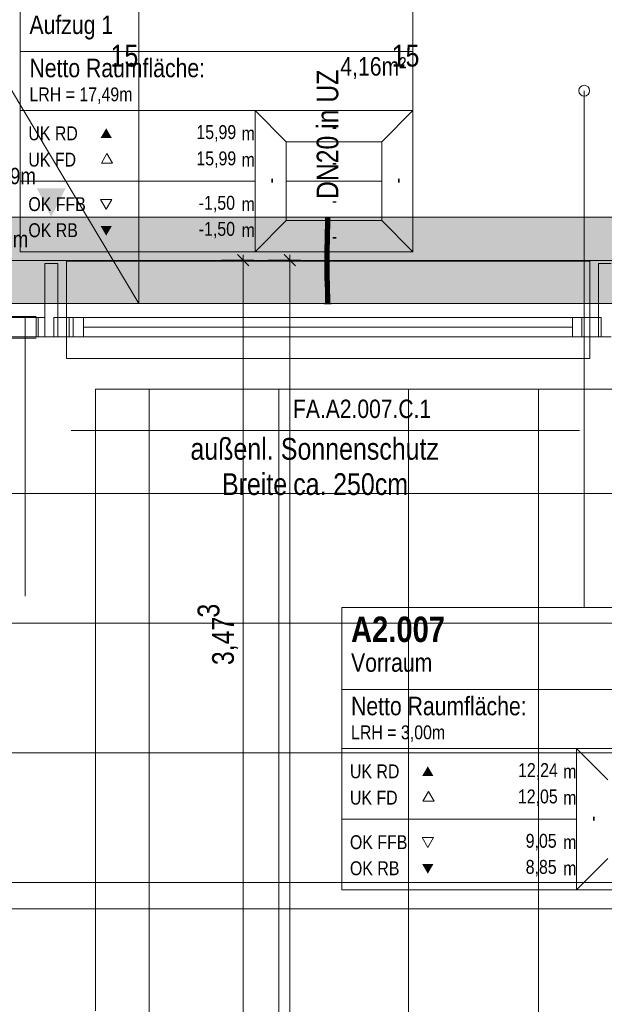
# Model space of a CAD drawing. Extents: x -620 to 3480, y 62 to 1102.
# Tile 18 of 256: x -433 to -379, y 532 to 623. Entities that reach past the tile are written whole.
import ezdxf
from ezdxf.lldxf.tags import DXFTag

# ---------------------------------------------------------------- set-up
doc = ezdxf.new("R2010")
doc.units = 0
doc.layers.get('0').update_dxf_attribs({"lineweight": 13})
for name, color, linetype, lineweight, true_color in [('00_Beschriftung UZ', 3, 'Continuous', 13, 0x00ff00), ('30 -33 Aussenwände- 7 Fassade_ Elemente', 7, 'Continuous', 9, 0x00aacc), ('30 -35 Decken- 1 Konstruktion-Träger- Stahlbeton', 7, 'grob-A06G9SLJ8I', 13, 0x33aa00), ('70 -72 Beschriftung- 1 Beschriftung allgemein', 7, 'Continuous', 9, 0xff6633), ('70 -75 Raumstempel- 1 Raumstempel', 1, 'Continuous', 50, 0xff0000), ('70 -75 Raumstempel-2 Verweislinie', 1, 'Continuous', 9, 0xff0000), ('70 -76 Bemaßung- 2 Allgemein', 9, 'Continuous', 5, 0x808080), ('E_Leerrohr 20', 7, 'Continuous', 13, 0xcc0099), ('E_Leerrohr 20-Shading', 7, 'Continuous', 13, 0xcc0099), ('iwb_Schraffur_Unterzug', 7, 'Continuous', 5, 0xffffcc)]:
    doc.layers.add(name, color=color, linetype=linetype, lineweight=lineweight, true_color=true_color)
for name, color, linetype, lineweight in [('60- 61 allgemeine Ausstattung- 4 Terrassen', 7, 'Continuous', 9), ('70 -71 Achsen- 1 Gebäudeachsen', 7, 'STRICHPUNKT2-A06G9SLK8I', 18), ('Detailelementbeschriftung', 7, 'Continuous', 9)]:
    doc.layers.add(name, color=color, linetype=linetype, lineweight=lineweight)
doc.styles.get("Standard").update_dxf_attribs({"font": 'ARIALN.TTF'})
tags = doc.linetypes.add('grob-A06G9SLJ8I', pattern=[14, 3, -8, 3]).pattern_tags.tags
tags[8:9] = [DXFTag(74, 4), DXFTag(75, 0), DXFTag(340, '0'), DXFTag(46, 0.0), DXFTag(50, 0.0), DXFTag(44, 0.0), DXFTag(45, 0.0)]
tags[6:7] = [DXFTag(74, 4), DXFTag(75, 0), DXFTag(340, '0'), DXFTag(46, 0.0), DXFTag(50, 0.0), DXFTag(44, 0.0), DXFTag(45, 0.0)]
tags[4:5] = [DXFTag(74, 4), DXFTag(75, 0), DXFTag(340, '0'), DXFTag(46, 0.0), DXFTag(50, 0.0), DXFTag(44, 0.0), DXFTag(45, 0.0)]
tags = doc.linetypes.add('STRICHPUNKT2', pattern=[12.7, 6.35, -3.175, 0, -3.175]).pattern_tags.tags
tags[10:11] = [DXFTag(74, 4), DXFTag(75, 0), DXFTag(340, '0'), DXFTag(46, 0.0), DXFTag(50, 0.0), DXFTag(44, 0.0), DXFTag(45, 0.0)]
tags[8:9] = [DXFTag(74, 4), DXFTag(75, 0), DXFTag(340, '0'), DXFTag(46, 0.0), DXFTag(50, 0.0), DXFTag(44, 0.0), DXFTag(45, 0.0)]
tags[6:7] = [DXFTag(74, 4), DXFTag(75, 0), DXFTag(340, '0'), DXFTag(46, 0.0), DXFTag(50, 0.0), DXFTag(44, 0.0), DXFTag(45, 0.0)]
tags[4:5] = [DXFTag(74, 4), DXFTag(75, 0), DXFTag(340, '0'), DXFTag(46, 0.0), DXFTag(50, 0.0), DXFTag(44, 0.0), DXFTag(45, 0.0)]
tags = doc.linetypes.add('STRICHPUNKT2-A06G9SLK8I', pattern=[12.7, 6.35, -3.175, 0, -3.175]).pattern_tags.tags
tags[10:11] = [DXFTag(74, 4), DXFTag(75, 0), DXFTag(340, '0'), DXFTag(46, 0.0), DXFTag(50, 0.0), DXFTag(44, 0.0), DXFTag(45, 0.0)]
tags[8:9] = [DXFTag(74, 4), DXFTag(75, 0), DXFTag(340, '0'), DXFTag(46, 0.0), DXFTag(50, 0.0), DXFTag(44, 0.0), DXFTag(45, 0.0)]
tags[6:7] = [DXFTag(74, 4), DXFTag(75, 0), DXFTag(340, '0'), DXFTag(46, 0.0), DXFTag(50, 0.0), DXFTag(44, 0.0), DXFTag(45, 0.0)]
tags[4:5] = [DXFTag(74, 4), DXFTag(75, 0), DXFTag(340, '0'), DXFTag(46, 0.0), DXFTag(50, 0.0), DXFTag(44, 0.0), DXFTag(45, 0.0)]

# ---------------------------------------------------------------- blocks, each defined once
blk = doc.blocks.new('Shading-A06G9SJX8I', base_point=(-404.395, 601.98))
at = {"layer": 'E_Leerrohr 20-Shading', "color": 223, "true_color": 0xc67fb4}
for points in [[(-404.682, 604.161), (-404.741, 604.162), (-404.699, 603.437), (-404.756, 603.439)], [(-404.676, 604.884), (-404.734, 604.884), (-404.682, 604.161), (-404.741, 604.162)], [(-404.697, 603.437), (-404.682, 604.161), (-404.699, 603.437)], [(-404.387, 604.156), (-404.399, 604.157), (-404.407, 603.43), (-404.415, 603.43)], [(-404.407, 603.43), (-404.391, 603.43), (-404.387, 604.156), (-404.369, 604.156)], [(-404.379, 604.884), (-404.393, 604.884), (-404.387, 604.156), (-404.399, 604.157)], [(-404.391, 603.43), (-404.371, 603.429), (-404.369, 604.156), (-404.345, 604.156)], [(-404.345, 604.156), (-404.334, 604.884), (-404.387, 604.156), (-404.379, 604.884)], [(-404.356, 603.429), (-404.341, 604.156), (-404.371, 603.429), (-404.345, 604.156)], [(-404.341, 604.156), (-404.334, 604.884), (-404.345, 604.156)], [(-404.699, 603.437), (-404.756, 603.439), (-404.722, 602.713), (-404.776, 602.714)], [(-404.722, 602.713), (-404.718, 602.713), (-404.699, 603.437), (-404.697, 603.437)], [(-404.718, 602.713), (-404.717, 602.713), (-404.697, 603.437)], [(-404.407, 603.43), (-404.415, 603.43), (-404.432, 602.705), (-404.434, 602.705)], [(-404.407, 603.43), (-404.432, 602.705), (-404.406, 603.43), (-404.429, 602.705)], [(-404.429, 602.705), (-404.418, 602.705), (-404.406, 603.43), (-404.391, 603.43)], [(-404.418, 602.705), (-404.405, 602.704), (-404.391, 603.43), (-404.371, 603.429)], [(-404.376, 602.704), (-404.356, 603.429), (-404.405, 602.704), (-404.371, 603.429)], [(-404.795, 601.989), (-404.73, 602.438), (-404.776, 602.714), (-404.722, 602.713)], [(-404.745, 601.988), (-404.74, 602.118), (-404.795, 601.989), (-404.73, 602.438)], [(-404.736, 601.987), (-404.723, 602.487), (-404.745, 601.988)], [(-404.73, 602.438), (-404.74, 602.118), (-404.724, 602.477), (-404.726, 602.423)], [(-404.722, 602.713), (-404.73, 602.438), (-404.718, 602.713), (-404.724, 602.477)], [(-404.726, 602.423), (-404.723, 602.487), (-404.724, 602.477)], [(-404.724, 602.477), (-404.723, 602.487), (-404.718, 602.713), (-404.717, 602.713)], [(-404.441, 602.443), (-404.453, 601.981), (-404.44, 602.334), (-404.451, 601.981)], [(-404.451, 601.981), (-404.444, 601.981), (-404.44, 602.334), (-404.439, 602.138)], [(-404.432, 602.705), (-404.441, 602.443), (-404.429, 602.705), (-404.44, 602.334)], [(-404.432, 602.705), (-404.434, 602.705), (-404.441, 602.443)], [(-404.44, 602.334), (-404.439, 602.138), (-404.429, 602.705), (-404.418, 602.705)], [(-404.439, 602.138), (-404.437, 601.981), (-404.418, 602.705), (-404.405, 602.704)], [(-404.395, 601.98), (-404.376, 602.704), (-404.437, 601.981), (-404.405, 602.704)], [(-404.745, 601.988), (-404.795, 601.989), (-404.769, 601.261), (-404.808, 601.262)], [(-404.75, 601.261), (-404.736, 601.987), (-404.769, 601.261), (-404.745, 601.988)], [(-404.464, 601.258), (-404.444, 601.981), (-404.467, 601.258), (-404.451, 601.981)], [(-404.451, 601.981), (-404.453, 601.981), (-404.467, 601.258)], [(-404.461, 601.258), (-404.437, 601.981), (-404.464, 601.258), (-404.444, 601.981)], [(-404.461, 601.258), (-404.459, 601.258), (-404.45, 601.586)], [(-404.459, 601.258), (-404.437, 601.981), (-404.45, 601.586)], [(-404.459, 601.258), (-404.408, 601.257), (-404.437, 601.981), (-404.395, 601.98)], [(-404.444, 601.981), (-404.437, 601.981), (-404.439, 602.138)], [(-404.774, 600.534), (-404.771, 600.9), (-404.811, 600.534), (-404.81, 600.901)], [(-404.774, 600.534), (-404.811, 600.534), (-404.76, 599.923), (-404.804, 599.923)], [(-404.771, 600.9), (-404.769, 601.261), (-404.81, 600.901), (-404.808, 601.262)], [(-404.753, 600.534), (-404.75, 601.261), (-404.774, 600.534), (-404.769, 601.261)], [(-404.745, 599.924), (-404.753, 600.534), (-404.76, 599.923), (-404.774, 600.534)], [(-404.47, 600.535), (-404.468, 600.535), (-404.469, 600.732), (-404.467, 600.595)], [(-404.468, 600.895), (-404.469, 600.732), (-404.463, 600.895), (-404.467, 600.595)], [(-404.469, 600.732), (-404.468, 600.895), (-404.468, 600.895)], [(-404.463, 600.895), (-404.461, 601.258), (-404.468, 600.895), (-404.464, 601.258)], [(-404.468, 600.895), (-404.464, 601.258), (-404.468, 600.895), (-404.467, 601.258)], [(-404.468, 600.535), (-404.466, 600.535), (-404.467, 600.595)], [(-404.453, 599.929), (-404.466, 600.535), (-404.462, 599.929), (-404.468, 600.535)], [(-404.466, 600.535), (-404.411, 600.535), (-404.463, 600.895), (-404.41, 600.894)], [(-404.404, 599.93), (-404.411, 600.535), (-404.453, 599.929), (-404.466, 600.535)], [(-404.463, 600.895), (-404.41, 600.894), (-404.459, 601.258), (-404.408, 601.257)], [(-404.463, 600.895), (-404.459, 601.258), (-404.463, 600.968)], [(-404.459, 601.258), (-404.461, 601.258), (-404.463, 600.968)], [(-404.76, 599.923), (-404.804, 599.923), (-404.735, 599.314), (-404.789, 599.312)], [(-404.73, 599.314), (-404.745, 599.924), (-404.735, 599.314), (-404.76, 599.923)], [(-404.453, 599.929), (-404.462, 599.929), (-404.427, 599.322), (-404.447, 599.322)], [(-404.389, 599.323), (-404.404, 599.93), (-404.427, 599.322), (-404.453, 599.929)], [(-404.789, 599.312), (-404.767, 599.145), (-404.735, 599.314), (-404.727, 599.145)], [(-404.767, 599.145), (-404.789, 599.312), (-404.784, 599.145)], [(-404.771, 598.703), (-404.712, 598.705), (-404.784, 599.145), (-404.767, 599.145)], [(-404.712, 598.705), (-404.771, 598.703), (-404.694, 598.097), (-404.753, 598.096)], [(-404.767, 599.145), (-404.712, 598.705), (-404.727, 599.145), (-404.723, 599.076)], [(-404.723, 599.076), (-404.73, 599.314), (-404.735, 599.314)], [(-404.418, 599.148), (-404.427, 599.322), (-404.442, 599.147), (-404.447, 599.322)], [(-404.396, 598.714), (-404.418, 599.148), (-404.429, 598.713), (-404.442, 599.147)], [(-404.396, 598.714), (-404.429, 598.713), (-404.366, 598.105), (-404.412, 598.104)], [(-404.384, 599.148), (-404.389, 599.323), (-404.418, 599.148), (-404.427, 599.322)], [(-404.396, 598.714), (-404.371, 598.715), (-404.418, 599.148), (-404.384, 599.148)], [(-404.353, 598.106), (-404.371, 598.715), (-404.366, 598.105), (-404.396, 598.714)], [(-404.694, 598.097), (-404.753, 598.096), (-404.682, 597.49), (-404.74, 597.489)], [(-404.681, 597.49), (-404.694, 598.097), (-404.682, 597.49), (-404.694, 598.097)], [(-404.366, 598.105), (-404.412, 598.104), (-404.343, 597.495), (-404.398, 597.494)], [(-404.34, 597.495), (-404.353, 598.106), (-404.343, 597.495), (-404.366, 598.105)], [(-404.682, 597.49), (-404.74, 597.489), (-404.68, 596.884), (-404.734, 596.884)], [(-404.68, 596.884), (-404.677, 596.884), (-404.682, 597.49), (-404.681, 597.49)], [(-404.677, 596.884), (-404.676, 596.884), (-404.681, 597.49)], [(-404.334, 596.884), (-404.343, 597.495), (-404.393, 596.884), (-404.398, 597.494)], [(-404.334, 596.884), (-404.34, 597.495), (-404.343, 597.495)]]:
    blk.add_solid(points, dxfattribs=at)
at = {"layer": 'E_Leerrohr 20-Shading', "color": 231, "true_color": 0xe17fc9}
for points in [[(-404.637, 604.16), (-404.682, 604.161), (-404.634, 603.436), (-404.697, 603.437)], [(-404.534, 604.884), (-404.676, 604.884), (-404.541, 604.159), (-404.682, 604.161)], [(-404.556, 603.434), (-404.541, 604.159), (-404.634, 603.436), (-404.637, 604.16)], [(-404.541, 604.159), (-404.556, 603.434), (-404.551, 603.434)], [(-404.541, 603.433), (-404.536, 604.159), (-404.551, 603.434), (-404.541, 604.159)], [(-404.534, 604.884), (-404.541, 604.159), (-404.536, 604.159)], [(-404.519, 603.433), (-404.53, 604.159), (-404.541, 603.433), (-404.536, 604.159)], [(-404.53, 604.159), (-404.534, 604.884), (-404.536, 604.159)], [(-404.399, 604.157), (-404.393, 604.884), (-404.53, 604.159), (-404.534, 604.884)], [(-404.415, 603.43), (-404.399, 604.157), (-404.519, 603.433), (-404.53, 604.159)], [(-404.634, 603.436), (-404.697, 603.437), (-404.633, 602.711), (-404.717, 602.713)], [(-404.633, 602.711), (-404.589, 602.709), (-404.634, 603.436), (-404.577, 603.434)], [(-404.589, 602.709), (-404.576, 602.709), (-404.577, 603.434), (-404.556, 603.434)], [(-404.556, 603.434), (-404.576, 602.709), (-404.574, 602.709)], [(-404.564, 602.709), (-404.551, 603.434), (-404.574, 602.709), (-404.556, 603.434)], [(-404.546, 602.708), (-404.541, 603.433), (-404.564, 602.709), (-404.551, 603.434)], [(-404.505, 602.707), (-404.519, 603.433), (-404.546, 602.708), (-404.541, 603.433)], [(-404.434, 602.705), (-404.415, 603.43), (-404.505, 602.707), (-404.519, 603.433)], [(-404.723, 602.487), (-404.736, 601.987), (-404.714, 601.987)], [(-404.723, 602.487), (-404.632, 602.129), (-404.717, 602.713), (-404.633, 602.711)], [(-404.714, 601.987), (-404.631, 601.985), (-404.723, 602.487), (-404.632, 602.129)], [(-404.633, 602.711), (-404.632, 602.129), (-404.589, 602.709), (-404.6, 602.003)], [(-404.6, 602.003), (-404.595, 601.984), (-404.589, 602.709), (-404.576, 602.709)], [(-404.574, 602.709), (-404.576, 602.709), (-404.591, 601.984), (-404.595, 601.984)], [(-404.577, 601.984), (-404.564, 602.709), (-404.591, 601.984), (-404.574, 602.709)], [(-404.577, 601.984), (-404.552, 601.983), (-404.569, 602.445), (-404.549, 602.445)], [(-404.549, 602.445), (-404.546, 602.708), (-404.569, 602.445), (-404.564, 602.709)], [(-404.552, 601.983), (-404.492, 601.982), (-404.549, 602.445), (-404.5, 602.444)], [(-404.5, 602.444), (-404.505, 602.707), (-404.549, 602.445), (-404.546, 602.708)], [(-404.441, 602.443), (-404.434, 602.705), (-404.5, 602.444), (-404.505, 602.707)], [(-404.492, 601.982), (-404.453, 601.981), (-404.5, 602.444), (-404.441, 602.443)], [(-404.714, 601.987), (-404.736, 601.987), (-404.704, 601.261), (-404.75, 601.261)], [(-404.704, 601.261), (-404.627, 601.26), (-404.714, 601.987), (-404.631, 601.985)], [(-404.632, 602.129), (-404.631, 601.985), (-404.6, 602.003), (-404.6, 601.984)], [(-404.631, 601.985), (-404.627, 601.26), (-404.6, 601.984), (-404.608, 601.259)], [(-404.608, 601.259), (-404.595, 601.984), (-404.6, 601.984)], [(-404.591, 601.984), (-404.595, 601.984), (-404.605, 601.259), (-404.608, 601.259)], [(-404.587, 601.259), (-404.577, 601.984), (-404.605, 601.259), (-404.591, 601.984)], [(-404.6, 601.984), (-404.595, 601.984), (-404.6, 602.003)], [(-404.556, 601.259), (-404.552, 601.983), (-404.587, 601.259), (-404.577, 601.984)], [(-404.482, 601.258), (-404.492, 601.982), (-404.556, 601.259), (-404.552, 601.983)], [(-404.482, 601.258), (-404.475, 601.258), (-404.492, 601.982), (-404.454, 601.981)], [(-404.475, 601.258), (-404.467, 601.258), (-404.454, 601.981), (-404.453, 601.981)], [(-404.704, 601.261), (-404.75, 601.261), (-404.702, 600.534), (-404.753, 600.534)], [(-404.702, 600.534), (-404.753, 600.534), (-404.707, 599.924), (-404.745, 599.924)], [(-404.707, 599.924), (-404.605, 599.926), (-404.702, 600.534), (-404.618, 600.535)], [(-404.704, 601.261), (-404.703, 600.899), (-404.627, 601.26), (-404.623, 600.898)], [(-404.703, 600.899), (-404.702, 600.534), (-404.623, 600.898), (-404.618, 600.535)], [(-404.627, 601.26), (-404.623, 600.898), (-404.608, 601.259), (-404.61, 600.898)], [(-404.619, 600.898), (-404.623, 600.898), (-404.615, 600.535), (-404.618, 600.535)], [(-404.61, 600.898), (-404.619, 600.898), (-404.611, 600.535), (-404.615, 600.535)], [(-404.618, 600.535), (-404.605, 599.926), (-404.615, 600.535), (-404.604, 599.926)], [(-404.604, 599.926), (-404.611, 600.535), (-404.615, 600.535)], [(-404.592, 600.535), (-404.61, 600.898), (-404.611, 600.535)], [(-404.592, 600.535), (-404.611, 600.535), (-404.59, 599.927), (-404.604, 599.926)], [(-404.61, 600.898), (-404.589, 600.897), (-404.605, 601.259), (-404.587, 601.259)], [(-404.605, 601.259), (-404.608, 601.259), (-404.61, 600.898)], [(-404.61, 600.898), (-404.592, 600.535), (-404.589, 600.897)], [(-404.592, 600.535), (-404.557, 600.535), (-404.59, 600.731), (-404.557, 600.732)], [(-404.555, 599.927), (-404.557, 600.535), (-404.59, 599.927), (-404.592, 600.535)], [(-404.557, 600.732), (-404.556, 601.259), (-404.59, 600.731), (-404.587, 601.259)], [(-404.557, 600.535), (-404.482, 601.258), (-404.556, 601.259)], [(-404.557, 600.535), (-404.483, 600.535), (-404.482, 601.258), (-404.48, 600.639)], [(-404.557, 600.535), (-404.555, 599.927), (-404.483, 600.535), (-404.483, 600.509)], [(-404.483, 600.509), (-404.555, 599.927), (-404.498, 599.928)], [(-404.48, 600.535), (-404.483, 600.509), (-404.494, 599.928), (-404.498, 599.928)], [(-404.48, 600.535), (-404.494, 599.928), (-404.481, 600.399)], [(-404.485, 599.928), (-404.477, 600.535), (-404.481, 600.399)], [(-404.477, 600.535), (-404.485, 599.928), (-404.47, 600.535), (-404.475, 599.929)], [(-404.483, 600.535), (-404.48, 600.535), (-404.48, 600.639)], [(-404.483, 600.509), (-404.48, 600.535), (-404.483, 600.535)], [(-404.481, 600.732), (-404.467, 601.258), (-404.482, 601.258)], [(-404.481, 600.732), (-404.472, 600.732), (-404.467, 601.258), (-404.468, 600.895)], [(-404.481, 600.732), (-404.48, 600.535), (-404.472, 600.732), (-404.477, 600.535)], [(-404.477, 600.535), (-404.48, 600.535), (-404.481, 600.399)], [(-404.477, 600.535), (-404.47, 600.535), (-404.472, 600.732), (-404.469, 600.732)], [(-404.475, 599.929), (-404.462, 599.929), (-404.47, 600.535)], [(-404.472, 600.732), (-404.469, 600.732), (-404.468, 600.895)], [(-404.707, 599.924), (-404.745, 599.924), (-404.718, 599.314), (-404.73, 599.314)], [(-404.718, 599.314), (-404.589, 599.318), (-404.707, 599.924), (-404.605, 599.926)], [(-404.589, 599.318), (-404.604, 599.926), (-404.605, 599.926)], [(-404.59, 599.927), (-404.604, 599.926), (-404.585, 599.318), (-404.589, 599.318)], [(-404.55, 599.319), (-404.555, 599.927), (-404.585, 599.318), (-404.59, 599.927)], [(-404.55, 599.319), (-404.513, 599.32), (-404.555, 599.927), (-404.494, 599.928)], [(-404.513, 599.32), (-404.496, 599.32), (-404.494, 599.928), (-404.485, 599.928)], [(-404.447, 599.322), (-404.462, 599.929), (-404.496, 599.32), (-404.485, 599.928)], [(-404.494, 599.928), (-404.485, 599.928), (-404.481, 600.399)], [(-404.718, 599.314), (-404.73, 599.314), (-404.723, 599.076)], [(-404.723, 599.076), (-404.571, 598.709), (-404.721, 599.145), (-404.584, 599.147)], [(-404.571, 598.709), (-404.723, 599.076), (-404.712, 598.705)], [(-404.584, 599.147), (-404.589, 599.318), (-404.721, 599.145), (-404.718, 599.314)], [(-404.571, 598.709), (-404.712, 598.705), (-404.553, 598.101), (-404.694, 598.097)], [(-404.585, 599.318), (-404.589, 599.318), (-404.584, 599.147)], [(-404.545, 598.71), (-404.55, 599.319), (-404.584, 599.147), (-404.585, 599.318)], [(-404.545, 598.71), (-404.584, 599.147), (-404.571, 598.709)], [(-404.545, 598.71), (-404.571, 598.709), (-404.54, 598.101), (-404.553, 598.101)], [(-404.545, 598.71), (-404.533, 598.71), (-404.55, 599.319), (-404.513, 599.32)], [(-404.533, 598.71), (-404.545, 598.71), (-404.542, 598.399)], [(-404.54, 598.101), (-404.533, 598.71), (-404.542, 598.399)], [(-404.54, 598.101), (-404.521, 598.102), (-404.533, 598.71), (-404.509, 598.711)], [(-404.533, 598.71), (-404.509, 598.711), (-404.513, 599.32), (-404.496, 599.32)], [(-404.521, 598.102), (-404.459, 598.103), (-404.509, 598.711), (-404.449, 598.713)], [(-404.509, 598.711), (-404.447, 599.322), (-404.496, 599.32)], [(-404.509, 598.711), (-404.449, 598.713), (-404.447, 599.322), (-404.442, 599.147)], [(-404.459, 598.103), (-404.412, 598.104), (-404.449, 598.713), (-404.429, 598.713)], [(-404.449, 598.713), (-404.429, 598.713), (-404.442, 599.147)], [(-404.553, 598.101), (-404.694, 598.097), (-404.54, 597.492), (-404.681, 597.49)], [(-404.536, 597.492), (-404.54, 598.101), (-404.537, 597.492), (-404.553, 598.101)], [(-404.553, 598.101), (-404.553, 598.101), (-404.537, 597.492), (-404.54, 597.492)], [(-404.531, 597.492), (-404.521, 598.102), (-404.536, 597.492), (-404.54, 598.101)], [(-404.531, 597.492), (-404.468, 597.493), (-404.521, 598.102), (-404.459, 598.103)], [(-404.468, 597.493), (-404.398, 597.494), (-404.459, 598.103), (-404.412, 598.104)], [(-404.54, 597.492), (-404.681, 597.49), (-404.534, 596.884), (-404.676, 596.884)], [(-404.534, 596.884), (-404.536, 597.492), (-404.54, 597.492)], [(-404.534, 596.884), (-404.531, 597.492), (-404.536, 597.492)], [(-404.393, 596.884), (-404.398, 597.494), (-404.534, 596.884), (-404.531, 597.492)]]:
    blk.add_solid(points, dxfattribs=at)
blk = doc.blocks.new('Shading-A06G9SJZ8I', base_point=(-404.734, 604.096))
at = {"layer": 'E_Leerrohr 20-Shading', "color": 213, "true_color": 0xd67fc0}
for points in [[(-404.864, 604.884), (-404.534, 604.884), (-404.864, 604.896), (-404.534, 604.896)], [(-404.734, 604.096), (-404.534, 604.096), (-404.734, 604.884), (-404.534, 604.884)], [(-404.534, 604.884), (-404.204, 604.884), (-404.534, 604.896), (-404.204, 604.896)], [(-404.534, 604.096), (-404.334, 604.096), (-404.534, 604.884), (-404.334, 604.884)]]:
    blk.add_solid(points, dxfattribs=at)
blk = doc.blocks.new('Shading-A06G9SK18I', base_point=(-404.534, 597.672))
at = {"layer": 'E_Leerrohr 20-Shading', "color": 213, "true_color": 0xd67fc0}
for points in [[(-404.534, 596.884), (-404.864, 596.884), (-404.534, 596.872), (-404.864, 596.872)], [(-404.534, 597.672), (-404.734, 597.672), (-404.534, 596.884), (-404.734, 596.884)], [(-404.334, 597.672), (-404.534, 597.672), (-404.334, 596.884), (-404.534, 596.884)], [(-404.204, 596.884), (-404.534, 596.884), (-404.204, 596.872), (-404.534, 596.872)]]:
    blk.add_solid(points, dxfattribs=at)
blk = doc.blocks.new('Referenz-A06G9SLM8I')
at = {"layer": '00_Beschriftung UZ', "color": 0, "lineweight": -2}
for points in [[(-431.436, 607.575), (-430.104, 604.904), (-428.766, 607.573)], [(-431.436, 602.234), (-430.104, 604.904), (-428.766, 602.235)]]:
    blk.add_solid(points, dxfattribs=at)
at = {"layer": '30 -33 Aussenwände- 7 Fassade_ Elemente', "color": 0, "linetype": 'Continuous', "lineweight": -2, "ltscale": 0.13}
for p, q in [((-430.704, 593.804), (-430.704, 600.604)), ((-430.704, 600.604), (-429.504, 600.604)), ((-429.504, 600.604), (-429.504, 593.804)), ((-379.504, 600.604), (-378.304, 600.604)), ((-379.504, 593.804), (-379.504, 600.604)), ((-458.704, 595.604), (-431.304, 595.604)), ((-434.104, 595.604), (-432.504, 595.604)), ((-433.104, 595.604), (-431.504, 595.604)), ((-432.504, 593.804), (-432.504, 595.604)), ((-432.504, 595.604), (-430.704, 595.604)), ((-431.504, 595.604), (-431.504, 593.804)), ((-431.304, 595.604), (-431.304, 593.804)), ((-430.704, 595.604), (-430.704, 593.804)), ((-429.878, 593.804), (-429.878, 595.604)), ((-429.878, 595.604), (-428.078, 595.604)), ((-428.432, 593.804), (-428.432, 595.604)), ((-428.432, 595.604), (-379.232, 595.604)), ((-428.078, 595.604), (-428.078, 593.804)), ((-381.032, 595.604), (-379.232, 595.604)), ((-381.032, 593.804), (-381.032, 595.604)), ((-379.232, 595.604), (-379.232, 593.804)), ((-379.232, 595.604), (-379.232, 593.804)), ((-431.304, 593.804), (-458.704, 593.804)), ((-432.504, 593.804), (-434.104, 593.804)), ((-431.504, 593.804), (-433.104, 593.804)), ((-430.704, 593.804), (-432.504, 593.804)), ((-429.504, 593.804), (-430.704, 593.804)), ((-428.078, 593.804), (-429.878, 593.804)), ((-379.232, 593.804), (-428.432, 593.804)), ((-379.232, 593.804), (-381.032, 593.804)), ((-378.304, 593.804), (-379.504, 593.804))]:
    blk.add_line(p, q, dxfattribs=at)
at = {"layer": '30 -33 Aussenwände- 7 Fassade_ Elemente', "color": 0, "lineweight": -2}
for p, q in [((-428.704, 600.804), (-428.704, 595.604)), ((-380.304, 600.804), (-428.704, 600.804)), ((-380.304, 595.604), (-380.304, 600.804)), ((-428.704, 595.604), (-428.704, 593.804)), ((-427.104, 595.604), (-428.704, 595.604)), ((-427.104, 595.604), (-381.904, 595.604)), ((-427.104, 593.804), (-427.104, 595.604)), ((-381.904, 595.604), (-381.904, 593.804)), ((-381.904, 595.604), (-380.304, 595.604)), ((-380.304, 595.604), (-380.304, 593.804)), ((-427.104, 594.704), (-381.904, 594.704)), ((-428.704, 591.804), (-428.704, 593.804)), ((-428.704, 593.804), (-427.104, 593.804)), ((-381.904, 593.804), (-427.104, 593.804)), ((-380.304, 593.804), (-381.904, 593.804)), ((-380.304, 593.804), (-380.304, 591.804)), ((-380.304, 591.804), (-428.704, 591.804))]:
    blk.add_line(p, q, dxfattribs=at)
at = {"layer": '30 -33 Aussenwände- 7 Fassade_ Elemente', "color": 0, "linetype": 'grob-A06G9SLJ8I', "lineweight": -2, "ltscale": 0.13}
for p, q in [((-458.704, 595.704), (-431.504, 595.704)), ((-458.704, 593.704), (-431.504, 593.704)), ((-432.504, 569.804), (-432.504, 593.804)), ((-323.004, 588.964), (-426.004, 588.964)), ((-426.004, 588.964), (-426.004, 531.444))]:
    blk.add_line(p, q, dxfattribs=at)
at = {"layer": '30 -35 Decken- 1 Konstruktion-Träger- Stahlbeton', "color": 0, "lineweight": -2}
for p, q in [((-483.004, 604.904), (3.996, 604.904)), ((-483.004, 596.904), (3.996, 596.904))]:
    blk.add_line(p, q, dxfattribs=at)
at = {"layer": '60- 61 allgemeine Ausstattung- 4 Terrassen', "color": 0, "lineweight": -2}
for p, q in [((-421.054, 205.504), (-421.054, 588.964)), ((-409.054, 205.504), (-409.054, 588.964)), ((-397.054, 205.504), (-397.054, 588.964)), ((-385.054, 205.504), (-385.054, 588.964)), ((-426.004, 579.304), (13.396, 579.304)), ((-426.004, 567.304), (13.396, 567.304)), ((-426.004, 555.304), (13.396, 555.304)), ((-426.004, 543.304), (13.396, 543.304))]:
    blk.add_line(p, q, dxfattribs=at)
at = {"layer": '70 -71 Achsen- 1 Gebäudeachsen', "color": 0, "linetype": 'STRICHPUNKT2-A06G9SLK8I', "lineweight": -2, "ltscale": 0.13}
for p, q in [((-554.534, 600.884), (92.907, 600.884)), ((-554.534, 540.884), (92.907, 540.884))]:
    blk.add_line(p, q, dxfattribs=at)
at = {"layer": '70 -72 Beschriftung- 1 Beschriftung allgemein', "color": 0, "linetype": 'grob-A06G9SLJ8I', "lineweight": -2, "ltscale": 0.13}
for q in [(-459.004, 658.904), (-422.004, 658.904)]:
    blk.add_line((-422.004, 596.904), q, dxfattribs=at)
at = {"layer": '70 -72 Beschriftung- 1 Beschriftung allgemein', "color": 0, "linetype": 'Continuous', "lineweight": -2, "ltscale": 0.13}
for p, q in [((-430.104, 593.804), (-380.104, 593.804)), ((-381.252, 585.136), (-428.252, 585.136))]:
    blk.add_line(p, q, dxfattribs=at)
at = {"layer": '70 -75 Raumstempel- 1 Raumstempel', "color": 0, "lineweight": -2}
for p, q in [((-432.984, 627.828), (-432.984, 601.688)), ((-396.66, 601.688), (-396.66, 627.828)), ((-396.66, 620.233), (-432.984, 620.233)), ((-432.984, 614.758), (-411.255, 614.758)), ((-408.372, 611.861), (-411.255, 614.758)), ((-396.66, 614.758), (-411.255, 614.758)), ((-411.255, 614.758), (-411.255, 601.688)), ((-399.543, 611.861), (-396.66, 614.758)), ((-408.372, 604.585), (-408.372, 611.861)), ((-408.372, 611.861), (-399.543, 611.861)), ((-399.543, 604.585), (-399.543, 611.861)), ((-424.946, 610.798), (-425.469, 609.892)), ((-424.423, 609.892), (-424.946, 610.798)), ((-425.469, 609.892), (-424.423, 609.892)), ((-432.984, 608.223), (-411.255, 608.223)), ((-399.543, 608.223), (-408.372, 608.223)), ((-425.018, 605.619), (-425.541, 606.525)), ((-425.541, 606.525), (-424.495, 606.525)), ((-424.495, 606.525), (-425.018, 605.619)), ((-408.372, 604.585), (-411.255, 601.688)), ((-408.372, 604.585), (-399.543, 604.585)), ((-399.543, 604.585), (-396.66, 601.688)), ((-396.66, 601.688), (-432.984, 601.688)), ((-403.243, 568.78), (-403.243, 542.641)), ((-366.919, 568.78), (-403.243, 568.78)), ((-366.919, 561.185), (-403.243, 561.185)), ((-403.243, 555.711), (-381.515, 555.711)), ((-378.631, 552.813), (-381.515, 555.711)), ((-366.919, 555.711), (-381.515, 555.711)), ((-381.515, 555.711), (-381.515, 542.641)), ((-395.206, 551.75), (-395.729, 550.844)), ((-394.683, 550.844), (-395.206, 551.75)), ((-395.729, 550.844), (-394.683, 550.844)), ((-403.243, 549.176), (-381.515, 549.176)), ((-395.278, 546.571), (-395.801, 547.477)), ((-395.801, 547.477), (-394.754, 547.477)), ((-394.754, 547.477), (-395.278, 546.571)), ((-378.631, 545.538), (-381.515, 542.641)), ((-366.919, 542.641), (-403.243, 542.641))]:
    blk.add_line(p, q, dxfattribs=at)
for points in [[(-424.495, 612.213), (-425.018, 613.119), (-425.541, 612.213)], [(-424.495, 604.082), (-425.018, 603.176), (-425.541, 604.082)], [(-394.754, 553.166), (-395.278, 554.072), (-395.801, 553.166)], [(-394.754, 545.035), (-395.278, 544.129), (-395.801, 545.035)]]:
    blk.add_solid(points, dxfattribs=at)
at = {"layer": '70 -75 Raumstempel-2 Verweislinie', "color": 0, "linetype": 'Continuous', "lineweight": -2, "ltscale": 0.13}
blk.add_line((-380.812, 568.78), (-380.812, 616.593), dxfattribs=at)
at = {"layer": '70 -75 Raumstempel-2 Verweislinie', "color": 0, "linetype": 'ByBlock', "lineweight": -2, "ltscale": 0.13}
blk.add_circle((-380.812, 616.593), 0.5, dxfattribs=at)
at = {"layer": '70 -76 Bemaßung- 2 Allgemein', "color": 0, "linetype": 'Continuous', "lineweight": -2, "ltscale": 0.13}
for p, q in [((-412.887, 601.435), (-411.826, 600.374)), ((-412.357, 601.404), (-412.357, 599.844)), ((-408.563, 601.435), (-407.502, 600.374)), ((-408.033, 601.404), (-408.033, 599.844)), ((-414.357, 600.904), (-411.357, 600.904)), ((-410.033, 600.904), (-407.033, 600.904)), ((-412.357, 599.844), (-412.357, 532.505)), ((-408.033, 369.125), (-408.033, 599.844)), ((-475.064, 579.304), (-426.004, 579.304)), ((-475.064, 567.304), (-426.004, 567.304)), ((-475.064, 555.304), (-426.004, 555.304)), ((-475.064, 543.304), (-426.004, 543.304)), ((-412.357, 530.944), (-412.357, 532.505))]:
    blk.add_line(p, q, dxfattribs=at)
at = {"layer": '00_Beschriftung UZ', "color": 0, "linetype": 'ByBlock', "lineweight": -2, "ltscale": 0.13, "char_height": 1.51033, "attachment_point": 1}
for s, insert in [('{\\fArial Narrow;UK RD +12,24m/3,19m}', (-449.453, 609.455)), ('{\\fArial Narrow;UK UZ +11,90m/2,85m}', (-449.962, 603.606))]:
    blk.add_mtext(s, dxfattribs=dict(at, insert=insert))
at = {"layer": '70 -72 Beschriftung- 1 Beschriftung allgemein', "color": 0, "linetype": 'Continuous', "lineweight": -2, "ltscale": 0.13, "attachment_point": 1}
for s, insert, char_height in [('{\\fArial Narrow;FA.A2.007.C.1}', (-407.742, 588.005), 1.7), ('{\\fArial Narrow;außenl.}', (-417.228, 584.458), 2.01377), ('{\\fArial Narrow;Sonnenschutz}', (-408.868, 584.458), 2.01377), ('{\\fArial Narrow;Breite}', (-414.31, 581.195), 2.01377), ('{\\fArial Narrow;ca.}', (-407.724, 581.195), 2.01377), ('{\\fArial Narrow;250cm}', (-404.029, 581.195), 2.01377)]:
    blk.add_mtext(s, dxfattribs=dict(at, insert=insert, char_height=char_height))
at = {"layer": '70 -75 Raumstempel- 1 Raumstempel', "color": 0, "linetype": 'Continuous', "lineweight": -2, "ltscale": 0.13, "attachment_point": 1}
for s, insert, char_height, rotation in [('{\\fArial Narrow;Aufzug 1}', (-432.117, 623.554), 1.71171, 0), ('{\\fArial Narrow;Netto Raumfläche:}', (-432.117, 619.553), 1.71171, 0), ('{\\fArial Narrow;4,16m²}', (-403.369, 619.704), 1.71171, 0), ('{\\fArial Narrow;LRH = 17,49m}', (-432.117, 616.902), 1.28378, 0), ('{\\fArial Narrow;UK RD}', (-432.218, 613.293), 1.28378, 0), ('{\\fArial Narrow;15,99}', (-416.679, 613.407), 1.28378, 0), ('{\\fArial Narrow;m}', (-412.498, 613.283), 1.28378, 0), ('{\\fArial Narrow;-}', (-404.156, 613.925), 1.28378, 0), ('{\\fArial Narrow;UK FD}', (-432.218, 610.859), 1.28378, 0), ('{\\fArial Narrow;15,99}', (-416.679, 610.973), 1.28378, 0), ('{\\fArial Narrow;m}', (-412.498, 610.849), 1.28378, 0), ('{\\fArial Narrow;-}', (-404.156, 610.616), 1.28378, 0), ('{\\fArial Narrow;-}', (-410.457, 608.025), 1.28378, 90), ('{\\fArial Narrow;-}', (-398.745, 608.025), 1.28378, 90), ('{\\fArial Narrow;-1,50}', (-416.458, 606.864), 1.28378, 0), ('{\\fArial Narrow;OK FFB}', (-432.218, 606.74), 1.28378, 0), ('{\\fArial Narrow;m}', (-412.498, 606.74), 1.28378, 0), ('{\\fArial Narrow;-}', (-404.156, 607.08), 1.28378, 0), ('{\\fArial Narrow;OK RB}', (-432.218, 604.326), 1.28378, 0), ('{\\fArial Narrow;-1,50}', (-416.458, 604.45), 1.28378, 0), ('{\\fArial Narrow;m}', (-412.498, 604.326), 1.28378, 0), ('{\\fArial Narrow;-}', (-404.156, 603.757), 1.28378, 0), ('{\\fArial Narrow|b1|i0;A2.007}', (-402.376, 567.925), 2.3536, 0), ('{\\fArial Narrow;Vorraum}', (-402.376, 564.53), 1.71171, 0), ('{\\fArial Narrow;Netto Raumfläche:}', (-402.376, 560.506), 1.71171, 0), ('{\\fArial Narrow;LRH = 3,00m}', (-402.376, 557.857), 1.28378, 0), ('{\\fArial Narrow;UK RD}', (-402.478, 554.245), 1.28378, 0), ('{\\fArial Narrow;12,24}', (-386.931, 554.36), 1.28378, 0), ('{\\fArial Narrow;m}', (-382.758, 554.235), 1.28378, 0), ('{\\fArial Narrow;UK FD}', (-402.478, 551.812), 1.28378, 0), ('{\\fArial Narrow;12,05}', (-386.944, 551.926), 1.28378, 0), ('{\\fArial Narrow;m}', (-382.758, 551.801), 1.28378, 0), ('{\\fArial Narrow;-}', (-380.717, 548.977), 1.28378, 90), ('{\\fArial Narrow;OK FFB}', (-402.478, 547.692), 1.28378, 0), ('{\\fArial Narrow;9,05}', (-386.223, 547.818), 1.28378, 0), ('{\\fArial Narrow;m}', (-382.758, 547.692), 1.28378, 0), ('{\\fArial Narrow;OK RB}', (-402.478, 545.278), 1.28378, 0), ('{\\fArial Narrow;8,85}', (-386.223, 545.404), 1.28378, 0), ('{\\fArial Narrow;m}', (-382.758, 545.278), 1.28378, 0)]:
    blk.add_mtext(s, dxfattribs=dict(at, insert=insert, char_height=char_height, rotation=rotation))
at = {"layer": '70 -76 Bemaßung- 2 Allgemein', "color": 0, "linetype": 'Continuous', "lineweight": -2, "ltscale": 0.13, "char_height": 2.01377, "attachment_point": 1}
for insert in [(-424.616, 620.843), (-398.616, 620.843)]:
    blk.add_mtext('{\\fArial Narrow;15}', dxfattribs=dict(at, insert=insert))
at = {"layer": '70 -76 Bemaßung- 2 Allgemein', "color": 0, "linetype": 'Continuous', "lineweight": -2, "ltscale": 0.13, "char_height": 2.01377, "attachment_point": 1, "rotation": 90}
for s, insert in [('{\\fArial Narrow;3}', (-416.567, 567.832)), ('{\\fArial Narrow;3,47}', (-415.225, 563.434))]:
    blk.add_mtext(s, dxfattribs=dict(at, insert=insert))
blk = doc.blocks.new('Referenz-A06G9SLO8I')
at = {"layer": 'iwb_Schraffur_Unterzug', "linetype": 'Continuous', "ltscale": 0.13}
for points in [[(-554.534, 604.884), (3.967, 604.884), (3.967, 596.884)], [(-554.534, 604.884), (3.967, 596.884), (-554.534, 599.149)], [(-554.534, 599.149), (3.967, 596.884), (-554.534, 596.884)]]:
    blk.add_solid(points, dxfattribs=at)
blk = doc.blocks.new('Enddeckel-A06G9SRG8I')
at = {"color": 0, "linetype": 'ByBlock', "lineweight": -2, "ltscale": 0.13}
for p, q in [((-404.864, 604.896), (-404.864, 604.884)), ((-404.864, 604.896), (-404.671, 604.896)), ((-404.864, 604.884), (-404.671, 604.884)), ((-404.734, 604.884), (-404.734, 604.096)), ((-404.734, 604.884), (-404.617, 604.884)), ((-404.671, 604.896), (-404.398, 604.896)), ((-404.671, 604.884), (-404.398, 604.884)), ((-404.617, 604.884), (-404.452, 604.884)), ((-404.452, 604.884), (-404.334, 604.884)), ((-404.398, 604.896), (-404.204, 604.896)), ((-404.398, 604.884), (-404.204, 604.884)), ((-404.334, 604.096), (-404.334, 604.884)), ((-404.204, 604.884), (-404.204, 604.896)), ((-404.734, 604.096), (-404.617, 604.096)), ((-404.617, 604.096), (-404.452, 604.096)), ((-404.452, 604.096), (-404.334, 604.096))]:
    blk.add_line(p, q, dxfattribs=at)
at = {"color": 0, "linetype": 'STRICHPUNKT2', "lineweight": 5, "ltscale": 0.13}
blk.add_line((-404.534, 604.884), (-404.534, 604.096), dxfattribs=at)
blk = doc.blocks.new('Flexrohr-A06G9SRW8I')
at = {"color": 0, "linetype": 'ByBlock', "lineweight": -2, "ltscale": 0.13}
for p, q in [((-404.741, 604.162), (-404.756, 603.439)), ((-404.734, 604.884), (-404.741, 604.162)), ((-404.734, 604.884), (-404.334, 604.884)), ((-404.726, 604.485), (-404.35, 604.482)), ((-404.341, 604.156), (-404.356, 603.429)), ((-404.334, 604.884), (-404.341, 604.156)), ((-404.756, 603.439), (-404.776, 602.714)), ((-404.748, 603.288), (-404.372, 603.279)), ((-404.739, 603.688), (-404.363, 603.68)), ((-404.73, 604.087), (-404.354, 604.081)), ((-404.356, 603.429), (-404.376, 602.704)), ((-404.776, 602.714), (-404.795, 601.989)), ((-404.77, 602.489), (-404.394, 602.479)), ((-404.759, 602.889), (-404.383, 602.879)), ((-404.376, 602.704), (-404.395, 601.98)), ((-404.795, 601.989), (-404.808, 601.262)), ((-404.788, 601.688), (-404.412, 601.681)), ((-404.78, 602.089), (-404.404, 602.08)), ((-404.395, 601.98), (-404.408, 601.257)), ((-404.808, 601.262), (-404.811, 600.534)), ((-404.811, 600.534), (-404.804, 599.923)), ((-404.798, 600.885), (-404.422, 600.884)), ((-404.796, 601.287), (-404.42, 601.282)), ((-404.408, 601.257), (-404.411, 600.535)), ((-404.411, 600.535), (-404.404, 599.93)), ((-404.804, 599.923), (-404.789, 599.312)), ((-404.799, 600.483), (-404.423, 600.485)), ((-404.794, 600.082), (-404.418, 600.087)), ((-404.786, 599.68), (-404.41, 599.689)), ((-404.404, 599.93), (-404.389, 599.323)), ((-404.789, 599.312), (-404.771, 598.703)), ((-404.776, 599.279), (-404.4, 599.29)), ((-404.771, 598.703), (-404.753, 598.096)), ((-404.764, 598.879), (-404.388, 598.89)), ((-404.389, 599.323), (-404.371, 598.715)), ((-404.371, 598.715), (-404.353, 598.106)), ((-404.753, 598.096), (-404.74, 597.489)), ((-404.752, 598.48), (-404.376, 598.49)), ((-404.741, 598.08), (-404.365, 598.09)), ((-404.353, 598.106), (-404.34, 597.495)), ((-404.74, 597.489), (-404.734, 596.884)), ((-404.734, 596.884), (-404.334, 596.884)), ((-404.732, 597.682), (-404.356, 597.689)), ((-404.726, 597.283), (-404.35, 597.287)), ((-404.722, 596.885), (-404.346, 596.885)), ((-404.34, 597.495), (-404.334, 596.884))]:
    blk.add_line(p, q, dxfattribs=at)
blk = doc.blocks.new('Einzeiliger Text-A06G9SSY8I')
at = {"color": 0, "lineweight": -2, "insert": (-405.554, 606.572), "char_height": 2, "attachment_point": 1, "rotation": 90}
blk.add_mtext('{\\fArial Narrow;DN20 in UZ}', dxfattribs=at)
blk = doc.blocks.new('Enddeckel-A06G9ST08I')
at = {"color": 0, "linetype": 'ByBlock', "lineweight": -2, "ltscale": 0.13}
for p, q in [((-404.864, 596.884), (-404.864, 596.872)), ((-404.671, 596.884), (-404.864, 596.884)), ((-404.671, 596.872), (-404.864, 596.872)), ((-404.734, 597.672), (-404.734, 596.884)), ((-404.617, 597.672), (-404.734, 597.672)), ((-404.617, 596.884), (-404.734, 596.884)), ((-404.398, 596.884), (-404.671, 596.884)), ((-404.398, 596.872), (-404.671, 596.872)), ((-404.452, 597.672), (-404.617, 597.672)), ((-404.452, 596.884), (-404.617, 596.884)), ((-404.334, 597.672), (-404.452, 597.672)), ((-404.334, 596.884), (-404.452, 596.884)), ((-404.204, 596.884), (-404.398, 596.884)), ((-404.204, 596.872), (-404.398, 596.872)), ((-404.334, 596.884), (-404.334, 597.672)), ((-404.204, 596.872), (-404.204, 596.884))]:
    blk.add_line(p, q, dxfattribs=at)
at = {"color": 0, "linetype": 'STRICHPUNKT2', "lineweight": 5, "ltscale": 0.13}
blk.add_line((-404.534, 596.884), (-404.534, 597.672), dxfattribs=at)

msp = doc.modelspace()

# ---------------------------------------------------------------- block references
at = {"color": 8, "lineweight": 13, "ltscale": 0.13, "true_color": 0x808080}
msp.add_blockref('Referenz-A06G9SLM8I', (0, 0), dxfattribs=at)
at = {"color": 8, "lineweight": 25, "ltscale": 0.25, "true_color": 0x808080}
msp.add_blockref('Referenz-A06G9SLO8I', (0, 0), dxfattribs=at)
at = {"layer": 'Detailelementbeschriftung', "ltscale": 0.13}
msp.add_blockref('Einzeiliger Text-A06G9SSY8I', (0, 0), dxfattribs=at)
at = {"layer": 'E_Leerrohr 20'}
for name, p in [('Shading-A06G9SJZ8I', (-404.734, 604.096)), ('Shading-A06G9SJX8I', (-404.395, 601.98)), ('Shading-A06G9SK18I', (-404.534, 597.672))]:
    msp.add_blockref(name, p, dxfattribs=at)
at = {"layer": 'E_Leerrohr 20', "ltscale": 0.13}
for name in ['Enddeckel-A06G9SRG8I', 'Flexrohr-A06G9SRW8I', 'Enddeckel-A06G9ST08I']:
    msp.add_blockref(name, (0, 0), dxfattribs=at)

doc.saveas('drawing.dxf')
